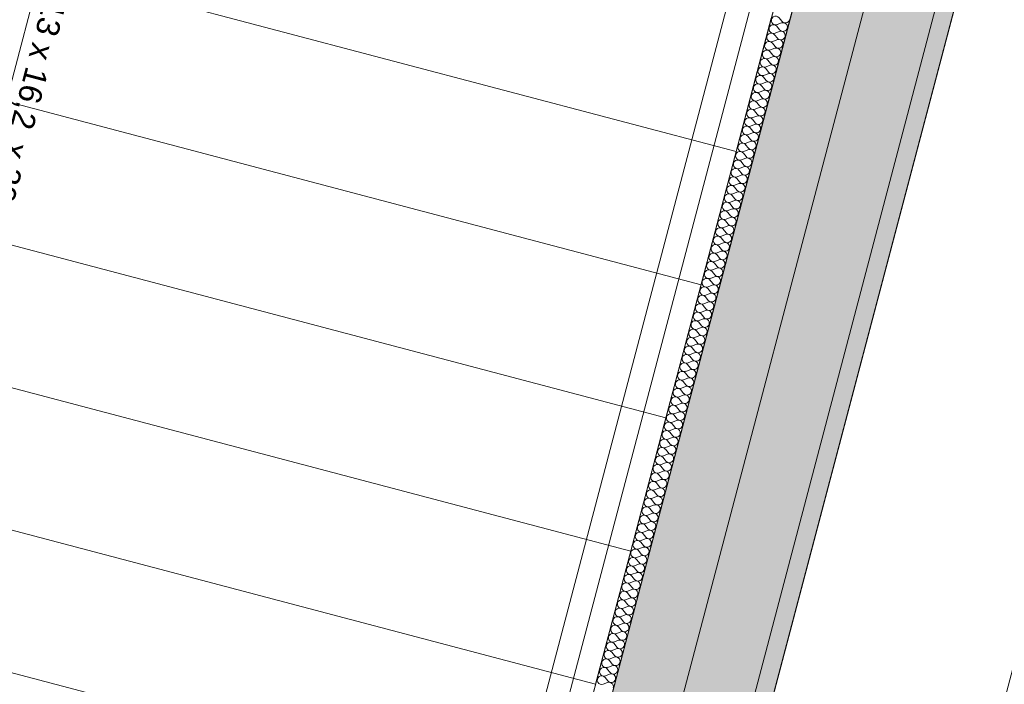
# Model space of a CAD drawing. Header units: millimetres. Extents: x -176817 to 18864955, y -12996033 to 201123.
# Tile 190 of 256: x 162718 to 164863, y -3950 to -2503. Entities that reach past the tile are written whole.
import ezdxf

# ---------------------------------------------------------------- set-up
doc = ezdxf.new("R2010")
doc.units = ezdxf.units.MM
doc.header["$MEASUREMENT"] = 0
for name, color, linetype in [('210-A Strefy', 7, 'Continuous'), ('213-A Wymiarowanie wewnętrzne', 7, 'Continuous'), ('215-A Wymiarowanie wewnętrzne 1_50', 7, 'Continuous'), ('230-A Ściany wewnętrzne', 7, 'Continuous'), ('250-A Schody Pochylnie', 7, 'Continuous'), ('260-A Balustrady', 7, 'Continuous'), ('292-PPOŻ - Linie', 7, 'Continuous'), ('460-K Stropy', 7, 'Continuous')]:
    doc.layers.add(name, color=color, linetype=linetype)
doc.styles.add('STYL_AUTOMATYCZNY_3', font='arial.ttf')
doc.styles.add('STYL_AUTOMATYCZNY_4', font='arial.ttf')
doc.linetypes.add('PPOŻ REI 60', pattern='A,0,[3,TKI_PWY_A_AR_PAB_RZ_KN02_03_04_ Poziom +1 - fragment A1.Shx,S=3.968254,R=0,X=0,Y=0],-505,0', length=505)
doc.dimstyles.new('STYL_AUTOMATYCZNY__3', dxfattribs={"dimtxt": 64.999998, "dimasz": 47.5, "dimexe": 0.18, "dimexo": 0.0625, "dimgap": 0, "dimtad": 1, "dimdec": 1, "dimlfac": 0.1, "dimzin": 0, "dimdsep": 46, "dimtxsty": 'STYL_AUTOMATYCZNY_4', "dimblk": 'ARROWHEAD_11', "dimblk1": 'ARROWHEAD_11', "dimblk2": 'ARROWHEAD_11', "dimcen": 0.09, "dimclrd": 30, "dimclre": 30, "dimclrt": 30, "dimazin": 0, "dimtfac": 1, "dimtdec": 4, "dimtmove": 0, "dimatfit": 3, "dimfxl": 0, "dimtolj": 1, "dimtzin": 0, "dimarcsym": 0})

# ---------------------------------------------------------------- blocks, each defined once
blk = doc.blocks.new('Strop_10_2', base_point=(162764.6, -8683.8))
at = {"layer": '460-K Stropy', "color": 255, "linetype": 'Continuous', "lineweight": 0, "flags": 128}
blk.add_lwpolyline([(162764.6, -8683.8), (182194.5, -13810.9), (186627.6, 2989.1), (167197.7, 8116.1), (167169.6, 8009.8), (164703.7, -1335.4)], close=True, dxfattribs=at)
blk = doc.blocks.new('Sala konferencyjna_1.20_11_2', base_point=(165511.5, -7953.8))
at = {"layer": '210-A Strefy', "color": 7, "linetype": 'Continuous', "lineweight": 0, "flags": 128}
blk.add_lwpolyline([(163173.7, -8466), (173118.3, -11090.1), (176676.3, 2393.3), (166731.7, 5017.5)], close=True, dxfattribs=at)
blk = doc.blocks.new('Komunikacja pionowa - Klatka K2_K2.1_22_2', base_point=(161805.5, 392.7))
at = {"layer": '210-A Strefy', "color": 7, "linetype": 'Continuous', "lineweight": 0, "flags": 128}
blk.add_lwpolyline([(156560.1, -6720.8), (162806.3, -8369), (165520.2, 1913.9), (159273.5, 3562.2)], close=True, dxfattribs=at)
blk = doc.blocks.new('Schody_10_2')
at = {"layer": '250-A Schody Pochylnie', "color": 7, "linetype": 'Continuous', "lineweight": 0}
for p, q in [((162306, -4131.1), (163071.4, -1230.4)), ((161252.1, -1991.4), (164278.5, -2790)), ((164278.5, -2790), (161252.1, -1991.4)), ((161175.5, -2281.5), (164201.9, -3080)), ((164201.9, -3080), (161175.5, -2281.5)), ((164355, -2499.9), (164278.5, -2790)), ((161099, -2571.5), (164125.4, -3370.1)), ((164125.4, -3370.1), (161099, -2571.5)), ((164278.5, -2790), (164201.9, -3080)), ((161022.4, -2861.6), (164048.8, -3660.2)), ((164048.8, -3660.2), (161022.4, -2861.6)), ((164201.9, -3080), (164125.4, -3370.1)), ((160945.9, -3151.7), (163972.3, -3950.3)), ((163972.3, -3950.3), (160945.9, -3151.7)), ((164125.4, -3370.1), (164048.8, -3660.2)), ((160869.3, -3441.8), (163895.8, -4240.3)), ((163895.8, -4240.3), (160869.3, -3441.8)), ((164048.8, -3660.2), (163972.3, -3950.3))]:
    blk.add_line(p, q, dxfattribs=at)
at = {"layer": '250-A Schody Pochylnie', "color": 7, "lineweight": 0, "insert": (162695.9, -2682.7), "char_height": 50, "attachment_point": 8, "rotation": 255.2183, "style": 'STYL_AUTOMATYCZNY_3'}
blk.add_mtext('\\A1;{\\pqc;\\pt0,3550;\\fArial|b0|i0|c238|p0;\\W1.000000;13 x \\fArial|b0|i0|c238|p0;\\W1.000000;16,2\\fArial|b0|i0|c238|p0;\\W1.000000;\\A1{\\H.66x;\\S^  ;}\\fArial|b0|i0|c238|p0;\\W1.000000;\\fArial|b0|i0|c238|p0;\\W1.000000; x \\fArial|b0|i0|c238|p0;\\W1.000000;30\\fArial|b0|i0|c238|p0;\\W1.000000;\\A1{\\H.66x;\\S^  ;}\\fArial|b0|i0|c238|p0;\\W1.000000;\\fArial|b0|i0|c238|p0;\\W1.000000;\\fArial|b0|i0|c238|p0;\\W1.000000;\\fArial|b0|i0|c238|p0;\\W1.000000;\\A1{\\H.66x;\\S^  ;}\\fArial|b0|i0|c238|p0;\\W1.000000;}', dxfattribs=at)
blk = doc.blocks.new('*X919')
at = {"layer": '230-A Ściany wewnętrzne', "color": 7, "linetype": 'Continuous', "lineweight": 0}
for p, q in [((164372, -2498.9), (164377.9, -2506.4)), ((164363.3, -2532.1), (164372.1, -2528.5)), ((164367.2, -2517.3), (164373.1, -2524.8)), ((164368.1, -2513.6), (164377, -2510.1)), ((164358.4, -2550.5), (164367.2, -2546.9)), ((164362.3, -2535.7), (164368.2, -2543.2)), ((164352.6, -2572.6), (164358.5, -2580.1)), ((164353.6, -2568.9), (164362.4, -2565.3)), ((164357.4, -2554.2), (164363.4, -2561.6)), ((164347.7, -2591), (164353.6, -2598.5)), ((164348.7, -2587.3), (164357.5, -2583.7)), ((164342.9, -2609.4), (164348.8, -2616.9)), ((164343.8, -2605.7), (164352.7, -2602.2)), ((164338, -2627.8), (164343.9, -2635.3)), ((164339, -2624.2), (164347.8, -2620.6)), ((164329.3, -2661), (164338.1, -2657.4)), ((164333.1, -2646.3), (164339.1, -2653.7)), ((164334.1, -2642.6), (164342.9, -2639)), ((164324.4, -2679.4), (164333.2, -2675.8)), ((164328.3, -2664.7), (164334.2, -2672.1)), ((164318.6, -2701.5), (164324.5, -2709)), ((164319.5, -2697.8), (164328.4, -2694.2)), ((164323.4, -2683.1), (164329.3, -2690.6)), ((164313.7, -2719.9), (164319.6, -2727.4)), ((164314.7, -2716.2), (164323.5, -2712.7)), ((164308.8, -2738.3), (164314.8, -2745.8)), ((164309.8, -2734.7), (164318.6, -2731.1)), ((164304, -2756.8), (164309.9, -2764.2)), ((164305, -2753.1), (164313.8, -2749.5)), ((164295.2, -2789.9), (164304.1, -2786.3)), ((164299.1, -2775.2), (164305, -2782.6)), ((164300.1, -2771.5), (164308.9, -2767.9)), ((164290.4, -2808.3), (164299.2, -2804.7)), ((164294.3, -2793.6), (164300.2, -2801.1)), ((164284.6, -2830.4), (164290.5, -2837.9)), ((164285.5, -2826.7), (164294.3, -2823.2)), ((164289.4, -2812), (164295.3, -2819.5)), ((164279.7, -2848.8), (164285.6, -2856.3)), ((164280.7, -2845.2), (164289.5, -2841.6)), ((164274.8, -2867.3), (164280.7, -2874.7)), ((164275.8, -2863.6), (164284.6, -2860)), ((164270, -2885.7), (164275.9, -2893.1)), ((164270.9, -2882), (164279.8, -2878.4)), ((164261.2, -2918.8), (164270, -2915.2)), ((164265.1, -2904.1), (164271, -2911.6)), ((164266.1, -2900.4), (164274.9, -2896.8)), ((164256.4, -2937.2), (164265.2, -2933.7)), ((164260.3, -2922.5), (164266.2, -2930)), ((164250.5, -2959.3), (164256.4, -2966.8)), ((164251.5, -2955.7), (164260.3, -2952.1)), ((164255.4, -2940.9), (164261.3, -2948.4)), ((164245.7, -2977.8), (164251.6, -2985.2)), ((164246.6, -2974.1), (164255.5, -2970.5)), ((164240.8, -2996.2), (164246.7, -3003.6)), ((164241.8, -2992.5), (164250.6, -2988.9)), ((164236, -3014.6), (164241.9, -3022.1)), ((164236.9, -3010.9), (164245.7, -3007.3)), ((164227.2, -3047.7), (164236, -3044.2)), ((164231.1, -3033), (164237, -3040.5)), ((164232.1, -3029.3), (164240.9, -3025.7)), ((164222.3, -3066.2), (164231.2, -3062.6)), ((164226.2, -3051.4), (164232.1, -3058.9)), ((164216.5, -3088.3), (164222.4, -3095.7)), ((164217.5, -3084.6), (164226.3, -3081)), ((164221.4, -3069.8), (164227.3, -3077.3)), ((164211.7, -3106.7), (164217.6, -3114.2)), ((164212.6, -3103), (164221.4, -3099.4)), ((164206.8, -3125.1), (164212.7, -3132.6)), ((164207.8, -3121.4), (164216.6, -3117.8)), ((164201.9, -3143.5), (164207.8, -3151)), ((164202.9, -3139.8), (164211.7, -3136.3)), ((164193.2, -3176.7), (164202, -3173.1)), ((164197.1, -3161.9), (164203, -3169.4)), ((164198, -3158.3), (164206.9, -3154.7)), ((164188.3, -3195.1), (164197.2, -3191.5)), ((164192.2, -3180.4), (164198.1, -3187.8)), ((164183.5, -3213.5), (164192.3, -3209.9)), ((164187.4, -3198.8), (164193.3, -3206.2)), ((164177.6, -3235.6), (164183.5, -3243.1)), ((164178.6, -3231.9), (164187.4, -3228.3)), ((164182.5, -3217.2), (164188.4, -3224.7)), ((164172.8, -3254), (164178.7, -3261.5)), ((164173.7, -3250.3), (164182.6, -3246.8)), ((164167.9, -3272.4), (164173.8, -3279.9)), ((164168.9, -3268.8), (164177.7, -3265.2)), ((164159.2, -3305.6), (164168, -3302)), ((164163.1, -3290.9), (164169, -3298.3)), ((164164, -3287.2), (164172.9, -3283.6)), ((164154.3, -3324), (164163.1, -3320.4)), ((164158.2, -3309.3), (164164.1, -3316.7)), ((164149.4, -3342.4), (164158.3, -3338.8)), ((164153.3, -3327.7), (164159.2, -3335.2)), ((164143.6, -3364.5), (164149.5, -3372)), ((164144.6, -3360.8), (164153.4, -3357.3)), ((164148.5, -3346.1), (164154.4, -3353.6)), ((164138.8, -3382.9), (164144.7, -3390.4)), ((164139.7, -3379.3), (164148.6, -3375.7)), ((164133.9, -3401.4), (164139.8, -3408.8)), ((164134.9, -3397.7), (164143.7, -3394.1)), ((164125.1, -3434.5), (164134, -3430.9)), ((164129, -3419.8), (164134.9, -3427.2)), ((164130, -3416.1), (164138.8, -3412.5)), ((164120.3, -3452.9), (164129.1, -3449.3)), ((164124.2, -3438.2), (164130.1, -3445.7)), ((164115.4, -3471.3), (164124.3, -3467.8)), ((164119.3, -3456.6), (164125.2, -3464.1)), ((164109.6, -3493.4), (164115.5, -3500.9)), ((164110.6, -3489.8), (164119.4, -3486.2)), ((164114.5, -3475), (164120.4, -3482.5)), ((164104.7, -3511.9), (164110.6, -3519.3)), ((164105.7, -3508.2), (164114.5, -3504.6)), ((164099.9, -3530.3), (164105.8, -3537.7)), ((164100.8, -3526.6), (164109.7, -3523)), ((164091.1, -3563.4), (164100, -3559.8)), ((164095, -3548.7), (164100.9, -3556.2)), ((164096, -3545), (164104.8, -3541.4)), ((164086.3, -3581.8), (164095.1, -3578.3)), ((164090.2, -3567.1), (164096.1, -3574.6)), ((164081.4, -3600.3), (164090.2, -3596.7)), ((164085.3, -3585.5), (164091.2, -3593)), ((164075.6, -3622.4), (164081.5, -3629.8)), ((164076.5, -3618.7), (164085.4, -3615.1)), ((164080.4, -3603.9), (164086.3, -3611.4)), ((164070.7, -3640.8), (164076.6, -3648.3)), ((164071.7, -3637.1), (164080.5, -3633.5)), ((164065.9, -3659.2), (164071.8, -3666.7)), ((164066.8, -3655.5), (164075.7, -3651.9)), ((164057.1, -3692.4), (164065.9, -3688.8)), ((164061, -3677.6), (164066.9, -3685.1)), ((164062, -3673.9), (164070.8, -3670.4)), ((164052.2, -3710.8), (164061.1, -3707.2)), ((164056.1, -3696), (164062, -3703.5)), ((164047.4, -3729.2), (164056.2, -3725.6)), ((164051.3, -3714.5), (164057.2, -3721.9)), ((164041.6, -3751.3), (164047.5, -3758.8)), ((164042.5, -3747.6), (164051.4, -3744)), ((164046.4, -3732.9), (164052.3, -3740.3)), ((164036.7, -3769.7), (164042.6, -3777.2)), ((164037.7, -3766), (164046.5, -3762.4)), ((164031.8, -3788.1), (164037.7, -3795.6)), ((164032.8, -3784.4), (164041.6, -3780.9)), ((164023.1, -3821.3), (164031.9, -3817.7)), ((164027, -3806.5), (164032.9, -3814)), ((164028, -3802.9), (164036.8, -3799.3)), ((164018.2, -3839.7), (164027.1, -3836.1)), ((164022.1, -3825), (164028, -3832.4)), ((164013.4, -3858.1), (164022.2, -3854.5)), ((164017.3, -3843.4), (164023.2, -3850.8)), ((164007.5, -3880.2), (164013.4, -3887.7)), ((164008.5, -3876.5), (164017.3, -3872.9)), ((164012.4, -3861.8), (164018.3, -3869.3)), ((164002.7, -3898.6), (164008.6, -3906.1)), ((164003.7, -3894.9), (164012.5, -3891.4)), ((163997.8, -3917), (164003.7, -3924.5)), ((163998.8, -3913.4), (164007.6, -3909.8)), ((163993, -3935.5), (163998.9, -3942.9)), ((163993.9, -3931.8), (164002.8, -3928.2)), ((163989.1, -3950.2), (163997.9, -3946.6))]:
    blk.add_line(p, q, dxfattribs=at)
for centre, start, end in [((164364.6, -2504.8), 38.3481, 292.0879), ((164380.5, -2518.9), 345.218, 112.0879), ((164385.4, -2500.5), 218.3481, 345.218), ((164359.7, -2523.2), 38.3481, 292.0879), ((164375.7, -2537.3), 345.218, 112.0879), ((164380.5, -2518.9), 218.3481, 345.218), ((164350, -2560.1), 38.3481, 292.0879), ((164354.8, -2541.7), 38.3481, 292.0879), ((164370.8, -2555.7), 345.218, 112.0879), ((164375.7, -2537.3), 218.3481, 345.218), ((164345.1, -2578.5), 38.3481, 292.0879), ((164366, -2574.1), 345.218, 112.0879), ((164370.8, -2555.7), 218.3481, 345.218), ((164340.3, -2596.9), 38.3481, 292.0879), ((164361.1, -2592.6), 218.3481, 345.218), ((164361.1, -2592.6), 345.218, 112.0879), ((164366, -2574.1), 218.3481, 345.218), ((164335.4, -2615.3), 38.3481, 292.0879), ((164356.2, -2611), 218.3481, 345.218), ((164356.2, -2611), 345.218, 112.0879), ((164330.5, -2633.7), 38.3481, 292.0879), ((164351.4, -2629.4), 218.3481, 345.218), ((164351.4, -2629.4), 345.218, 112.0879), ((164325.7, -2652.2), 38.3481, 292.0879), ((164341.7, -2666.2), 345.218, 112.0879), ((164346.5, -2647.8), 218.3481, 345.218), ((164346.5, -2647.8), 345.218, 112.0879), ((164316, -2689), 38.3481, 292.0879), ((164320.8, -2670.6), 38.3481, 292.0879), ((164336.8, -2684.6), 345.218, 112.0879), ((164341.7, -2666.2), 218.3481, 345.218), ((164311.1, -2707.4), 38.3481, 292.0879), ((164331.9, -2703.1), 345.218, 112.0879), ((164336.8, -2684.6), 218.3481, 345.218), ((164306.2, -2725.8), 38.3481, 292.0879), ((164327.1, -2721.5), 345.218, 112.0879), ((164331.9, -2703.1), 218.3481, 345.218), ((164301.4, -2744.2), 38.3481, 292.0879), ((164322.2, -2739.9), 218.3481, 345.218), ((164322.2, -2739.9), 345.218, 112.0879), ((164327.1, -2721.5), 218.3481, 345.218), ((164296.5, -2762.7), 38.3481, 292.0879), ((164317.4, -2758.3), 218.3481, 345.218), ((164317.4, -2758.3), 345.218, 112.0879), ((164291.7, -2781.1), 38.3481, 292.0879), ((164307.6, -2795.2), 345.218, 112.0879), ((164312.5, -2776.7), 218.3481, 345.218), ((164312.5, -2776.7), 345.218, 112.0879), ((164281.9, -2817.9), 38.3481, 292.0879), ((164286.8, -2799.5), 38.3481, 292.0879), ((164302.8, -2813.6), 345.218, 112.0879), ((164307.6, -2795.2), 218.3481, 345.218), ((164277.1, -2836.3), 38.3481, 292.0879), ((164297.9, -2832), 345.218, 112.0879), ((164302.8, -2813.6), 218.3481, 345.218), ((164272.2, -2854.8), 38.3481, 292.0879), ((164293.1, -2850.4), 345.218, 112.0879), ((164297.9, -2832), 218.3481, 345.218), ((164267.4, -2873.2), 38.3481, 292.0879), ((164288.2, -2868.8), 218.3481, 345.218), ((164288.2, -2868.8), 345.218, 112.0879), ((164293.1, -2850.4), 218.3481, 345.218), ((164262.5, -2891.6), 38.3481, 292.0879), ((164283.3, -2887.2), 218.3481, 345.218), ((164283.3, -2887.2), 345.218, 112.0879), ((164257.6, -2910), 38.3481, 292.0879), ((164273.6, -2924.1), 345.218, 112.0879), ((164278.5, -2905.7), 218.3481, 345.218), ((164278.5, -2905.7), 345.218, 112.0879), ((164247.9, -2946.8), 38.3481, 292.0879), ((164252.8, -2928.4), 38.3481, 292.0879), ((164268.8, -2942.5), 345.218, 112.0879), ((164273.6, -2924.1), 218.3481, 345.218), ((164243.1, -2965.3), 38.3481, 292.0879), ((164263.9, -2960.9), 345.218, 112.0879), ((164268.8, -2942.5), 218.3481, 345.218), ((164238.2, -2983.7), 38.3481, 292.0879), ((164259, -2979.3), 345.218, 112.0879), ((164263.9, -2960.9), 218.3481, 345.218), ((164233.3, -3002.1), 38.3481, 292.0879), ((164254.2, -2997.7), 218.3481, 345.218), ((164254.2, -2997.7), 345.218, 112.0879), ((164259, -2979.3), 218.3481, 345.218), ((164228.5, -3020.5), 38.3481, 292.0879), ((164249.3, -3016.2), 218.3481, 345.218), ((164249.3, -3016.2), 345.218, 112.0879), ((164223.6, -3038.9), 38.3481, 292.0879), ((164239.6, -3053), 345.218, 112.0879), ((164244.5, -3034.6), 218.3481, 345.218), ((164244.5, -3034.6), 345.218, 112.0879), ((164213.9, -3075.8), 38.3481, 292.0879), ((164218.8, -3057.3), 38.3481, 292.0879), ((164234.8, -3071.4), 345.218, 112.0879), ((164239.6, -3053), 218.3481, 345.218), ((164209, -3094.2), 38.3481, 292.0879), ((164229.9, -3089.8), 345.218, 112.0879), ((164234.8, -3071.4), 218.3481, 345.218), ((164204.2, -3112.6), 38.3481, 292.0879), ((164225, -3108.2), 345.218, 112.0879), ((164229.9, -3089.8), 218.3481, 345.218), ((164199.3, -3131), 38.3481, 292.0879), ((164220.2, -3126.7), 218.3481, 345.218), ((164220.2, -3126.7), 345.218, 112.0879), ((164225, -3108.2), 218.3481, 345.218), ((164194.5, -3149.4), 38.3481, 292.0879), ((164215.3, -3145.1), 218.3481, 345.218), ((164215.3, -3145.1), 345.218, 112.0879), ((164189.6, -3167.8), 38.3481, 292.0879), ((164205.6, -3181.9), 345.218, 112.0879), ((164210.5, -3163.5), 218.3481, 345.218), ((164210.5, -3163.5), 345.218, 112.0879), ((164179.9, -3204.7), 38.3481, 292.0879), ((164184.7, -3186.3), 38.3481, 292.0879), ((164200.7, -3200.3), 345.218, 112.0879), ((164205.6, -3181.9), 218.3481, 345.218), ((164175, -3223.1), 38.3481, 292.0879), ((164195.9, -3218.7), 345.218, 112.0879), ((164200.7, -3200.3), 218.3481, 345.218), ((164170.2, -3241.5), 38.3481, 292.0879), ((164191, -3237.2), 345.218, 112.0879), ((164195.9, -3218.7), 218.3481, 345.218), ((164165.3, -3259.9), 38.3481, 292.0879), ((164186.2, -3255.6), 218.3481, 345.218), ((164186.2, -3255.6), 345.218, 112.0879), ((164191, -3237.2), 218.3481, 345.218), ((164160.4, -3278.3), 38.3481, 292.0879), ((164181.3, -3274), 218.3481, 345.218), ((164181.3, -3274), 345.218, 112.0879), ((164155.6, -3296.8), 38.3481, 292.0879), ((164171.6, -3310.8), 345.218, 112.0879), ((164176.4, -3292.4), 218.3481, 345.218), ((164176.4, -3292.4), 345.218, 112.0879), ((164145.9, -3333.6), 38.3481, 292.0879), ((164150.7, -3315.2), 38.3481, 292.0879), ((164166.7, -3329.3), 345.218, 112.0879), ((164171.6, -3310.8), 218.3481, 345.218), ((164141, -3352), 38.3481, 292.0879), ((164161.9, -3347.7), 345.218, 112.0879), ((164166.7, -3329.3), 218.3481, 345.218), ((164136.1, -3370.4), 38.3481, 292.0879), ((164157, -3366.1), 345.218, 112.0879), ((164161.9, -3347.7), 218.3481, 345.218), ((164131.3, -3388.9), 38.3481, 292.0879), ((164152.1, -3384.5), 218.3481, 345.218), ((164152.1, -3384.5), 345.218, 112.0879), ((164157, -3366.1), 218.3481, 345.218), ((164126.4, -3407.3), 38.3481, 292.0879), ((164147.3, -3402.9), 218.3481, 345.218), ((164147.3, -3402.9), 345.218, 112.0879), ((164121.6, -3425.7), 38.3481, 292.0879), ((164137.6, -3439.8), 345.218, 112.0879), ((164142.4, -3421.3), 218.3481, 345.218), ((164142.4, -3421.3), 345.218, 112.0879), ((164111.8, -3462.5), 38.3481, 292.0879), ((164116.7, -3444.1), 38.3481, 292.0879), ((164132.7, -3458.2), 345.218, 112.0879), ((164137.6, -3439.8), 218.3481, 345.218), ((164107, -3480.9), 38.3481, 292.0879), ((164127.8, -3476.6), 345.218, 112.0879), ((164132.7, -3458.2), 218.3481, 345.218), ((164102.1, -3499.4), 38.3481, 292.0879), ((164123, -3495), 345.218, 112.0879), ((164127.8, -3476.6), 218.3481, 345.218), ((164097.3, -3517.8), 38.3481, 292.0879), ((164118.1, -3513.4), 218.3481, 345.218), ((164118.1, -3513.4), 345.218, 112.0879), ((164123, -3495), 218.3481, 345.218), ((164092.4, -3536.2), 38.3481, 292.0879), ((164113.3, -3531.8), 218.3481, 345.218), ((164113.3, -3531.8), 345.218, 112.0879), ((164087.5, -3554.6), 38.3481, 292.0879), ((164103.5, -3568.7), 345.218, 112.0879), ((164108.4, -3550.3), 218.3481, 345.218), ((164108.4, -3550.3), 345.218, 112.0879), ((164082.7, -3573), 38.3481, 292.0879), ((164098.7, -3587.1), 345.218, 112.0879), ((164103.5, -3568.7), 218.3481, 345.218), ((164073, -3609.9), 38.3481, 292.0879), ((164077.8, -3591.4), 38.3481, 292.0879), ((164093.8, -3605.5), 345.218, 112.0879), ((164098.7, -3587.1), 218.3481, 345.218), ((164068.1, -3628.3), 38.3481, 292.0879), ((164089, -3623.9), 345.218, 112.0879), ((164093.8, -3605.5), 218.3481, 345.218), ((164063.2, -3646.7), 38.3481, 292.0879), ((164084.1, -3642.3), 218.3481, 345.218), ((164084.1, -3642.3), 345.218, 112.0879), ((164089, -3623.9), 218.3481, 345.218), ((164058.4, -3665.1), 38.3481, 292.0879), ((164079.2, -3660.8), 218.3481, 345.218), ((164079.2, -3660.8), 345.218, 112.0879), ((164053.5, -3683.5), 38.3481, 292.0879), ((164069.5, -3697.6), 345.218, 112.0879), ((164074.4, -3679.2), 218.3481, 345.218), ((164074.4, -3679.2), 345.218, 112.0879), ((164048.7, -3701.9), 38.3481, 292.0879), ((164064.7, -3716), 345.218, 112.0879), ((164069.5, -3697.6), 218.3481, 345.218), ((164038.9, -3738.8), 38.3481, 292.0879), ((164043.8, -3720.4), 38.3481, 292.0879), ((164059.8, -3734.4), 345.218, 112.0879), ((164064.7, -3716), 218.3481, 345.218), ((164034.1, -3757.2), 38.3481, 292.0879), ((164054.9, -3752.8), 345.218, 112.0879), ((164059.8, -3734.4), 218.3481, 345.218), ((164029.2, -3775.6), 38.3481, 292.0879), ((164050.1, -3771.3), 218.3481, 345.218), ((164050.1, -3771.3), 345.218, 112.0879), ((164054.9, -3752.8), 218.3481, 345.218), ((164024.4, -3794), 38.3481, 292.0879), ((164045.2, -3789.7), 218.3481, 345.218), ((164045.2, -3789.7), 345.218, 112.0879), ((164019.5, -3812.4), 38.3481, 292.0879), ((164035.5, -3826.5), 345.218, 112.0879), ((164040.4, -3808.1), 218.3481, 345.218), ((164040.4, -3808.1), 345.218, 112.0879), ((164014.6, -3830.9), 38.3481, 292.0879), ((164030.6, -3844.9), 345.218, 112.0879), ((164035.5, -3826.5), 218.3481, 345.218), ((164004.9, -3867.7), 38.3481, 292.0879), ((164009.8, -3849.3), 38.3481, 292.0879), ((164025.8, -3863.3), 345.218, 112.0879), ((164030.6, -3844.9), 218.3481, 345.218), ((164000.1, -3886.1), 38.3481, 292.0879), ((164020.9, -3881.8), 345.218, 112.0879), ((164025.8, -3863.3), 218.3481, 345.218), ((163995.2, -3904.5), 38.3481, 292.0879), ((164016.1, -3900.2), 218.3481, 345.218), ((164016.1, -3900.2), 345.218, 112.0879), ((164020.9, -3881.8), 218.3481, 345.218), ((163990.4, -3922.9), 38.3481, 292.0879), ((164011.2, -3918.6), 218.3481, 345.218), ((164011.2, -3918.6), 345.218, 112.0879), ((163985.5, -3941.4), 38.3481, 292.0879), ((164001.5, -3955.4), 345.218, 112.0879), ((164006.3, -3937), 218.3481, 345.218), ((164006.3, -3937), 345.218, 112.0879)]:
    blk.add_arc(centre, 9.52, start, end, dxfattribs=at)
blk = doc.blocks.new('Ściana_32_2', base_point=(162947.9, -8577.1))
at = {"layer": '230-A Ściany wewnętrzne', "linetype": 'Continuous', "lineweight": 0, "true_color": 0x000000}
h = blk.add_hatch(dxfattribs=at)
h.set_pattern_fill('Beton_zbrojony_0002', color=18, style=0, pattern_type=2)
h.set_pattern_definition([(45, (0, 0), (-49.497475, 49.497475), []), (45, (-24.75, 24.75), (-49.497475, 49.497475), [52.5, -17.5])])
h.paths.add_polyline_path([(165558.4, 1903.8), (162845, -8379.2), (163135.1, -8455.8), (165848.5, 1827.2)])
h = blk.add_hatch(dxfattribs=at)
h.set_pattern_fill('Tynk_0002', color=18, style=0, pattern_type=2)
h.set_pattern_definition([(0, (0, 0), (0, 86.60254), [0, -50]), (0, (25, 43.3), (0, 86.60254), [0, -50])])
h.paths.add_polyline_path([(163173.7, -8466), (165887.2, 1817), (165848.5, 1827.2), (163135.1, -8455.8)])
at = {"layer": '230-A Ściany wewnętrzne', "color": 7, "linetype": 'Continuous', "lineweight": 0}
for p, q in [((165558.4, 1903.8), (162845, -8379.2)), ((163135.1, -8455.8), (165848.5, 1827.2))]:
    blk.add_line(p, q, dxfattribs=at)
at = {"layer": '230-A Ściany wewnętrzne', "color": 7, "linetype": 'Continuous', "lineweight": 0, "flags": 128}
for points in [[(165519.7, 1914), (162998.1, -7642.2)], [(163365.5, -7739.2), (165887.2, 1817)]]:
    blk.add_lwpolyline(points, dxfattribs=at)
at = {"layer": '230-A Ściany wewnętrzne', "color": 7, "lineweight": 0}
blk.add_blockref('*X919', (0, 0), dxfattribs=at)
blk = doc.blocks.new('*D3284')
at = {"layer": '213-A Wymiarowanie wewnętrzne', "linetype": 'Continuous', "lineweight": 200}
for points in [[(166507.4, 2294.3), (166508.3, 2289.5), (166511, 2285.4), (166515.1, 2282.7), (166519.9, 2281.8), (166524.6, 2282.7), (166528.7, 2285.4), (166531.4, 2289.5), (166532.4, 2294.3), (166531.4, 2299.1), (166528.7, 2303.1), (166524.6, 2305.8), (166519.9, 2306.8), (166515.1, 2305.8), (166511, 2303.1), (166508.3, 2299.1)], [(163631.2, -8605.5), (163632.1, -8610.3), (163634.8, -8614.4), (163638.9, -8617.1), (163643.7, -8618), (163648.5, -8617.1), (163652.5, -8614.4), (163655.2, -8610.3), (163656.2, -8605.5), (163655.2, -8600.7), (163652.5, -8596.7), (163648.5, -8594), (163643.7, -8593), (163638.9, -8594), (163634.8, -8596.7), (163632.1, -8600.7)]]:
    blk.add_hatch(color=30, dxfattribs=at).paths.add_polyline_path(points)
at = {"layer": '213-A Wymiarowanie wewnętrzne', "color": 30, "linetype": 'Continuous', "lineweight": 0}
for p, q in [((166474.5, 2306.2), (166507.8, 2297.5)), ((166516.7, 2282.2), (163646.9, -8593.4)), ((166531.9, 2291.1), (166565.2, 2282.3)), ((163598.4, -8593.6), (163631.6, -8602.3)), ((163640.5, -8617.6), (163637.3, -8629.7)), ((163655.8, -8608.7), (163689, -8617.5))]:
    blk.add_line(p, q, dxfattribs=at)
for centre in [(166519.9, 2294.3), (163643.7, -8605.5)]:
    blk.add_circle(centre, 12.5, dxfattribs=at)
at = {"layer": '213-A Wymiarowanie wewnętrzne', "color": 30, "lineweight": 200, "insert": (165031.3, -3296.1), "char_height": 65, "attachment_point": 7, "rotation": 75.218, "style": 'STYL_AUTOMATYCZNY_4'}
blk.add_mtext('\\A1;{\\pql;\\fArial|b0|i0|c238|p0;\\W1.000000;1\xa0127,3}', dxfattribs=at)
blk = doc.blocks.new('ARROWHEAD_11')
at = {"color": 0, "linetype": 'Continuous', "lineweight": 0}
blk.add_line((0, 0), (-1, 0), dxfattribs=at)
at = {"color": 0, "linetype": 'Continuous', "lineweight": 0, "const_width": 0.25, "flags": 128}
blk.add_lwpolyline([(-0.125, 0, 1), (0.125, 0, 1)], format="xyb", close=True, dxfattribs=at)
blk = doc.blocks.new('*D3839')
at = {"layer": '215-A Wymiarowanie wewnętrzne 1_50', "linetype": 'Continuous', "lineweight": 200}
for points in [[(164834.2, -793.5), (164835.1, -798.3), (164837.8, -802.3), (164841.9, -805.1), (164846.7, -806), (164851.4, -805.1), (164855.5, -802.3), (164858.2, -798.3), (164859.2, -793.5), (164858.2, -788.7), (164855.5, -784.7), (164851.4, -782), (164846.7, -781), (164841.9, -782), (164837.8, -784.7), (164835.1, -788.7)], [(165124.2, -870.1), (165125.2, -874.8), (165127.9, -878.9), (165132, -881.6), (165136.7, -882.6), (165141.5, -881.6), (165145.6, -878.9), (165148.3, -874.8), (165149.2, -870.1), (165148.3, -865.3), (165145.6, -861.2), (165141.5, -858.5), (165136.7, -857.6), (165132, -858.5), (165127.9, -861.2), (165125.2, -865.3)]]:
    blk.add_hatch(color=30, dxfattribs=at).paths.add_polyline_path(points)
at = {"layer": '215-A Wymiarowanie wewnętrzne 1_50', "color": 30, "linetype": 'Continuous', "lineweight": 0}
for p, q in [((164858.8, -796.7), (165124.7, -866.9)), ((165139.9, -858), (165148.7, -824.7)), ((165148.8, -873.2), (165160.9, -876.4)), ((165124.8, -915.4), (165133.5, -882.1))]:
    blk.add_line(p, q, dxfattribs=at)
blk.add_circle((165136.7, -870.1), 12.5, dxfattribs=at)
at = {"layer": '215-A Wymiarowanie wewnętrzne 1_50', "color": 30, "lineweight": 200, "insert": (164947.1, -806.6), "char_height": 65, "attachment_point": 7, "rotation": 345.218, "style": 'STYL_AUTOMATYCZNY_4'}
blk.add_mtext('\\A1;{\\pql;\\fArial|b0|i0|c238|p0;\\W1.000000;30}', dxfattribs=at)
blk = doc.blocks.new('Balustrada_46_2')
at = {"layer": '260-A Balustrady', "color": 7, "linetype": 'Continuous', "lineweight": 0}
for p, q in [((164539, -1410.8), (163671.5, -4698.3)), ((163719.8, -4711.1), (164587.3, -1423.6))]:
    blk.add_line(p, q, dxfattribs=at)

msp = doc.modelspace()

# ---------------------------------------------------------------- linework, layer by layer
at = {"layer": '210-A Strefy', "color": 252, "linetype": 'Continuous', "lineweight": 0, "flags": 128}
msp.add_lwpolyline([(163173.73, -8466), (173118.33, -11090.13), (176676.28, 2393.35), (166731.67, 5017.47)], close=True, dxfattribs=at)
at = {"layer": '210-A Strefy', "color": 214, "linetype": 'Continuous', "lineweight": 0, "flags": 128}
msp.add_lwpolyline([(156560.11, -6720.83), (162806.3, -8369.04), (165520.18, 1913.86), (159273.54, 3562.19)], close=True, dxfattribs=at)
at = {"layer": '292-PPOŻ - Linie', "color": 5, "linetype": 'PPOŻ REI 60', "lineweight": 0}
msp.add_lwpolyline([(159120.44, 3726.7), (165734.06, 1981.53), (162986.19, -8432.02)], dxfattribs=at)

# ---------------------------------------------------------------- block references
at = {"layer": '210-A Strefy', "color": 7, "linetype": 'Continuous', "lineweight": 0}
for name, p in [('Sala konferencyjna_1.20_11_2', (165511.54, -7953.77)), ('Komunikacja pionowa - Klatka K2_K2.1_22_2', (161805.48, 392.72))]:
    msp.add_blockref(name, p, dxfattribs=at)
at = {"layer": '230-A Ściany wewnętrzne', "color": 7, "lineweight": 0}
msp.add_blockref('Ściana_32_2', (162947.92, -8577.06), dxfattribs=at)
at = {"layer": '250-A Schody Pochylnie', "color": 8, "linetype": 'Continuous', "lineweight": 0}
msp.add_blockref('Schody_10_2', (0, 0), dxfattribs=at)
at = {"layer": '260-A Balustrady', "color": 7, "linetype": 'Continuous', "lineweight": 0}
msp.add_blockref('Balustrada_46_2', (0, 0), dxfattribs=at)
at = {"layer": '460-K Stropy', "color": 255, "linetype": 'Continuous', "lineweight": 0}
msp.add_blockref('Strop_10_2', (162764.61, -8683.82), dxfattribs=at)

# ---------------------------------------------------------------- dimensions: what is measured, and where the dimension line sits
at = {"layer": '213-A Wymiarowanie wewnętrzne', "color": 30, "linetype": 'Continuous', "lineweight": 200}
dim = msp.add_linear_dim(base=(163643.68, -8605.52), p1=(165702.83, 2509.86), p2=(164163.58, -8742.71), angle=255.21803, dimstyle='STYL_AUTOMATYCZNY__3', dxfattribs=at)
dim.commit()
dim.dimension.update_dxf_attribs({"geometry": '*D3284', "text_midpoint": (165037.13, -3146.46), "dimtype": 160, "text_rotation": 75.21803})
at = {"layer": '215-A Wymiarowanie wewnętrzne 1_50', "color": 30, "linetype": 'Continuous', "lineweight": 200}
dim = msp.add_linear_dim(base=(165136.74, -870.05), p1=(164703.69, -1335.36), p2=(164489.85, -3321.53), angle=345.21803, dimstyle='STYL_AUTOMATYCZNY__3', dxfattribs=at)
dim.commit()
dim.dimension.update_dxf_attribs({"geometry": '*D3839', "text_midpoint": (165003.2, -787.76), "dimtype": 160, "text_rotation": 345.21803})

doc.saveas('drawing.dxf')
